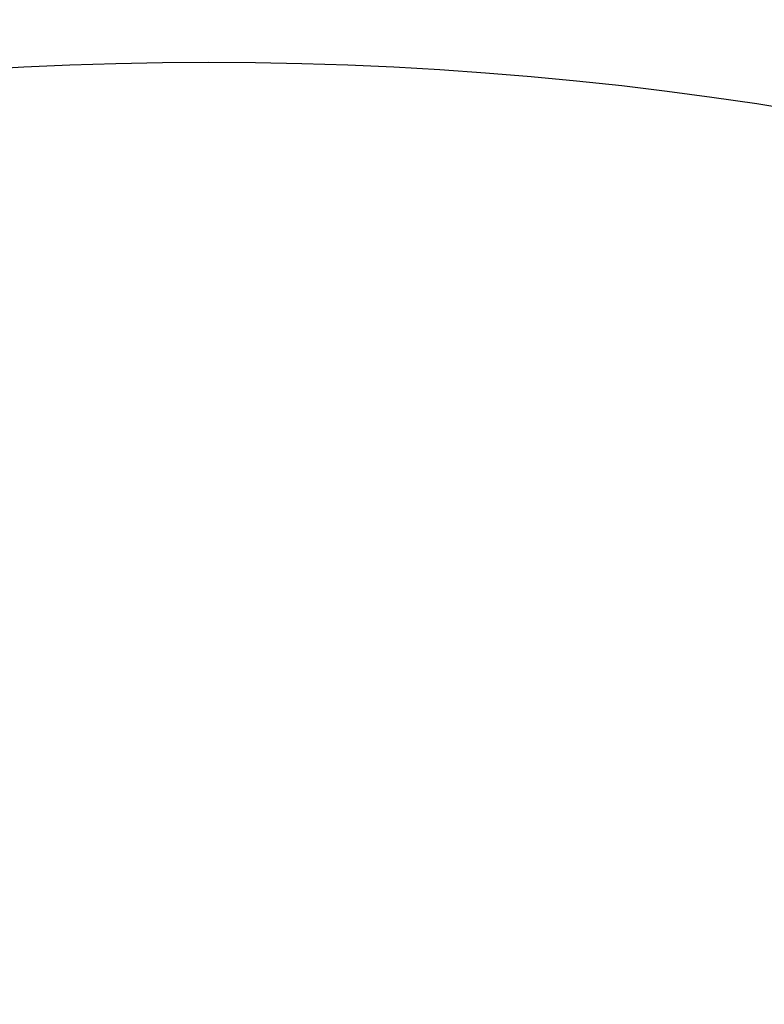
# Model space of a CAD drawing. Header units: millimetres. Extents: x 0 to 297, y 0 to 210.
# Tile 175 of 256: x 57.273 to 58.255, y 158.039 to 159.338. Entities that reach past the tile are written whole.
import ezdxf

# ---------------------------------------------------------------- set-up
doc = ezdxf.new("R2010")
doc.units = ezdxf.units.MM
doc.header["$LTSCALE"] = 16.335
doc.layers.get('0').update_dxf_attribs({"linetype": 'CONTINUOUS'})
doc.layers.add('AXES_REF', color=7, linetype='CONTINUOUS')

msp = doc.modelspace()

# ---------------------------------------------------------------- linework, layer by layer
at = {"color": 7, "linetype": 'Continuous'}
for radius in [7.7567, 7.756, 7.7063]:
    msp.add_circle((57.5224, 154.5393), radius, dxfattribs=at)
msp.add_arc((57.5224, 154.5393), 7.68, 278.27713, 261.72287, dxfattribs=at)
at = {"layer": 'AXES_REF', "color": 9, "linetype": 'Continuous'}
for radius in [7.0756, 4.7429]:
    msp.add_circle((57.5224, 154.5393), radius, dxfattribs=at)

doc.saveas('drawing.dxf')
